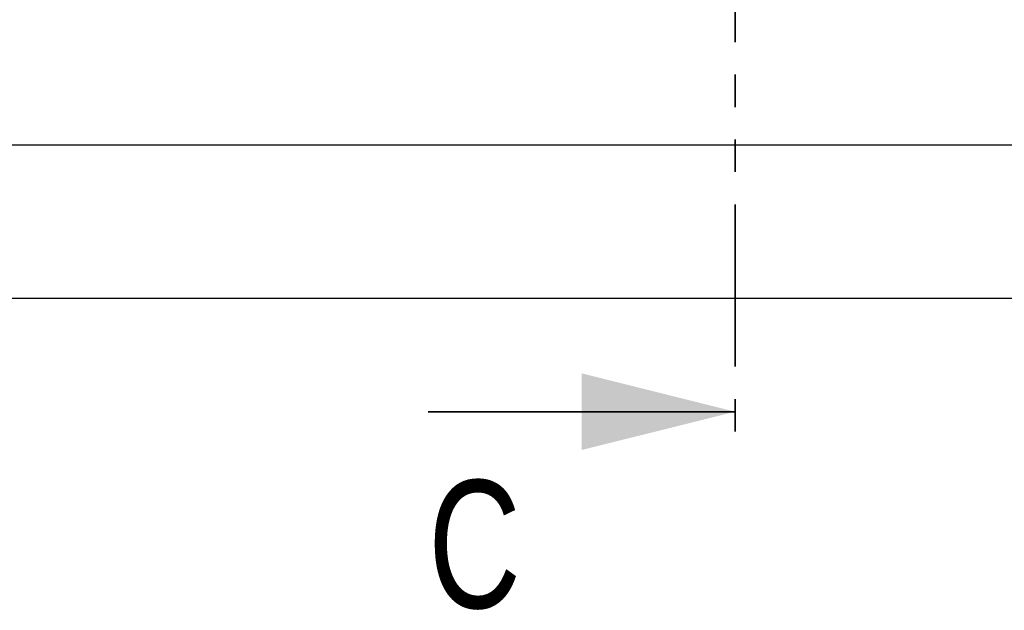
# Model space of a CAD drawing. Header units: millimetres. Extents: x 0 to 841, y 0 to 594.
# Tile 27 of 111: x 152 to 190, y 492 to 515. Entities that reach past the tile are written whole.
import ezdxf

# ---------------------------------------------------------------- set-up
doc = ezdxf.new("R2010")
doc.units = ezdxf.units.MM
doc.linetypes.add('PHANTOM', pattern=[12.7, 6.35, -1.27, 1.27, -1.27, 1.27, -1.27])
doc.layers.add('TRAIT-FORT', color=4, linetype='Continuous', lineweight=25)
doc.styles.add('SLDTEXTSTYLE0', font='TXT', dxfattribs={"width": 0.75})

msp = doc.modelspace()

# ---------------------------------------------------------------- linework, layer by layer
at = {"color": 7, "linetype": 'PHANTOM', "lineweight": 35}
msp.add_line((179.941, 558.54), (179.941, 497.625), dxfattribs=at)
at = {"color": 7, "linetype": 'Continuous', "lineweight": 35}
msp.add_line((167.941, 499.625), (179.941, 499.625), dxfattribs=at)
msp.add_solid([(179.941, 499.625), (173.941, 501.125), (173.941, 498.125)], dxfattribs=at)
at = {"layer": 'TRAIT-FORT', "color": 4, "linetype": 'Continuous', "lineweight": 25}
for p, q in [((150.064, 510.071), (258.064, 510.071)), ((150.064, 504.071), (258.064, 504.071))]:
    msp.add_line(p, q, dxfattribs=at)

# ---------------------------------------------------------------- texts
at = {"color": 7, "linetype": 'Continuous', "insert": (167.941, 496.94), "char_height": 5, "attachment_point": 1, "style": 'SLDTEXTSTYLE0'}
msp.add_mtext('C', dxfattribs=at)

doc.saveas('drawing.dxf')
